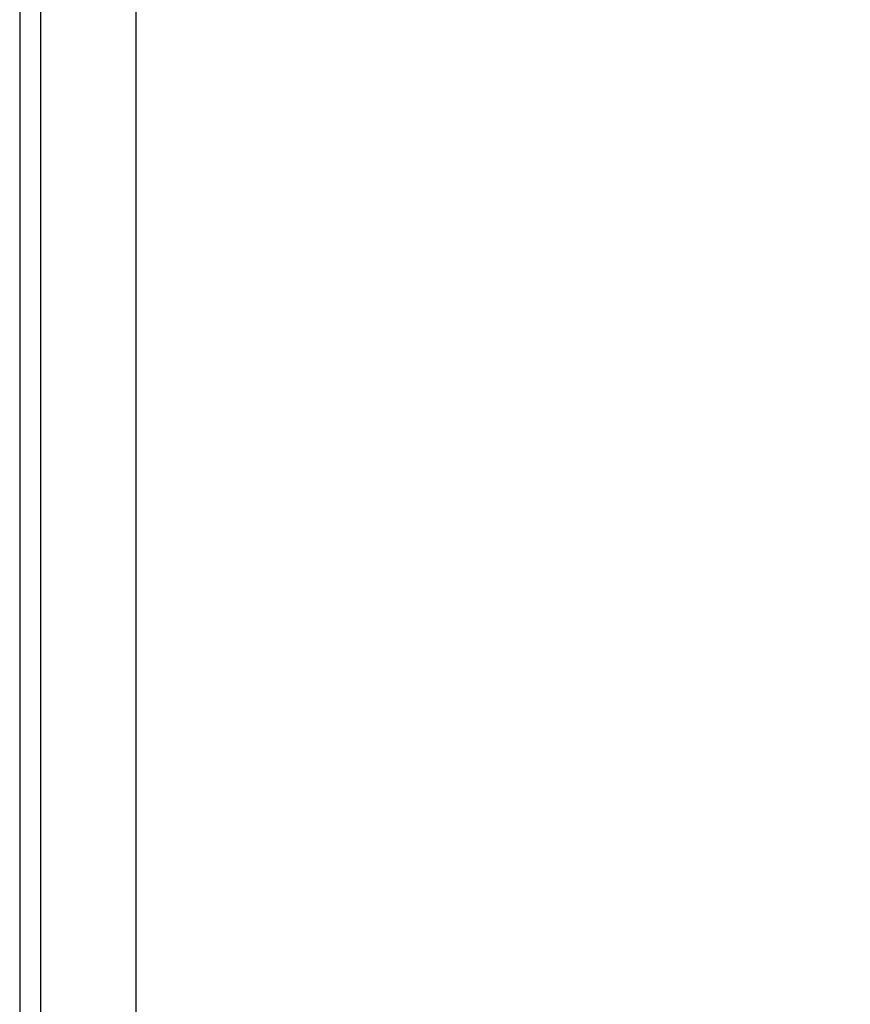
# Model space of a CAD drawing. Header units: inches. Extents: x 2 to 121, y 2 to 79.
# Tile 76 of 97: x 87 to 94, y 40 to 49. Entities that reach past the tile are written whole.
import ezdxf

# ---------------------------------------------------------------- set-up
doc = ezdxf.new("R2010")
doc.units = ezdxf.units.IN
doc.header["$LTSCALE"] = 7.278232
doc.header["$MEASUREMENT"] = 0
for name, color, linetype, lineweight in [('Dimensions(ANSI)', 7, 'Continuous', 25), ('Visible Edges(ANSI)', 7, 'Continuous', 25), ('Visible Tangent Edges(ANSI)', 7, 'Continuous', 25)]:
    doc.layers.add(name, color=color, linetype=linetype, lineweight=lineweight)
doc.styles.add('Dimension-ANSI', font='arialbd.ttf')
doc.dimstyles.new('INCH-ANSI', dxfattribs={"dimscale": 7.278232, "dimtxt": 0.12, "dimasz": 0.098425, "dimexe": 0.04, "dimexo": 0.04, "dimgap": 0.031496, "dimtad": 0, "dimtih": 1, "dimtoh": 1, "dimdec": 3, "dimrnd": 1e-08, "dimzin": 0, "dimdsep": 46, "dimtxsty": 'Dimension-ANSI', "dimcen": 0.09, "dimdle": 0.312, "dimclrd": 179, "dimclre": 179, "dimclrt": 7, "dimadec": 1, "dimazin": 0, "dimtfac": 1, "dimtdec": 3, "dimtofl": 0, "dimtmove": 0, "dimatfit": 3, "dimfxl": 1, "dimtolj": 1, "dimtzin": 4, "dimlwd": 25, "dimlwe": 25, "dimarcsym": 0})

# ---------------------------------------------------------------- blocks, each defined once
blk = doc.blocks.new('*D19')
at = {"layer": 'Defpoints', "color": 0, "linetype": 'Continuous', "transparency": 16777216}
for p in [(87.7203, 56.5372), (89.953, 56.5372), (87.7203, 27.0078)]:
    blk.add_point(p, dxfattribs=at)
at = {"layer": 'Dimensions(ANSI)', "color": 179, "linetype": 'Continuous', "lineweight": 25, "true_color": 0x262658, "transparency": 16777216}
blk.add_line((88.0114, 56.5372), (89.953, 56.5372), dxfattribs=at)
at = {"layer": 'Dimensions(ANSI)', "color": 7, "linetype": 'Continuous', "lineweight": 25, "transparency": 16777216, "insert": (92.0068, 56.5372), "char_height": 0.87339, "attachment_point": 5, "style": 'Dimension-ANSI'}
blk.add_mtext('\\A1;23.803', dxfattribs=at)

msp = doc.modelspace()

# ---------------------------------------------------------------- linework, layer by layer
at = {"layer": 'Visible Edges(ANSI)'}
for p, q in [((86.7278, 56.3561), (86.7278, 27.189)), ((87.7203, 56.3561), (87.7203, 27.189))]:
    msp.add_line(p, q, dxfattribs=at)
at = {"layer": 'Visible Tangent Edges(ANSI)'}
msp.add_line((86.9089, 27.189), (86.9089, 56.3561), dxfattribs=at)

# ---------------------------------------------------------------- dimensions: what is measured, and where the dimension line sits
at = {"layer": 'Dimensions(ANSI)', "color": 179, "linetype": 'Continuous', "lineweight": 25, "true_color": 0x262658}
dim = msp.add_ordinate_dim(feature_location=(87.7203, 56.5372), offset=(2.2327, 0), dtype=0, origin=(87.7203, 27.0078), dimstyle='INCH-ANSI', override={"dimgap": 0.031496, "dimtad": 0, "dimdec": 3, "dimlfac": 0.806078, "dimtol": 0, "dimlim": 0, "dimtp": 0, "dimtm": 0, "dimtdec": 3}, dxfattribs=at)
dim.commit()
dim.dimension.update_dxf_attribs({"geometry": '*D19', "text_midpoint": (92.0068, 56.5372)})

doc.saveas('drawing.dxf')
